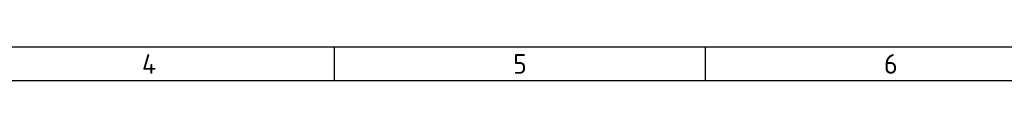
# Model space of a CAD drawing. Extents: x -15 to 412, y 11 to 308.
# Tile 5 of 10: x 114.28 to 202.73, y 284.56 to 287.59. Entities that reach past the tile are written whole.
import ezdxf

# ---------------------------------------------------------------- set-up
doc = ezdxf.new("R2010")
doc.units = 0
doc.layers.get('0').update_dxf_attribs({"linetype": 'CONTINUOUS'})
doc.layers.add('DEFAULT', color=7, linetype='CONTINUOUS')

msp = doc.modelspace()

# ---------------------------------------------------------------- linework, layer by layer
at = {"color": 7, "linetype": 'CONTINUOUS'}
for p, q in [((412.092, 287.5885), (6.2345, 287.5885)), ((142.5299, 287.5885), (142.5299, 284.5597)), ((175.8466, 287.5885), (175.8466, 284.5597))]:
    msp.add_line(p, q, dxfattribs=at)
at = {"layer": 'DEFAULT', "color": 7, "linetype": 'CONTINUOUS'}
msp.add_line((412.092, 284.5597), (6.2345, 284.5597), dxfattribs=at)

# ---------------------------------------------------------------- texts
at = {"char_height": 1.766793, "width": 1.987652, "attachment_point": 8}
for s, insert in [('{\\fSolid Edge ANSI|b0||i0||c0|p34;\\C7;\\H1.766793;\\W1.;4}', (125.9017, 285.1957)), ('{\\fSolid Edge ANSI|b0||i0||c0|p34;\\C7;\\H1.766793;\\W1.;5}', (159.2184, 285.1957)), ('{\\fSolid Edge ANSI|b0||i0||c0|p34;\\C7;\\H1.766793;\\W1.;6}', (192.535, 285.1957))]:
    msp.add_mtext(s, dxfattribs=dict(at, insert=insert))

doc.saveas('drawing.dxf')
